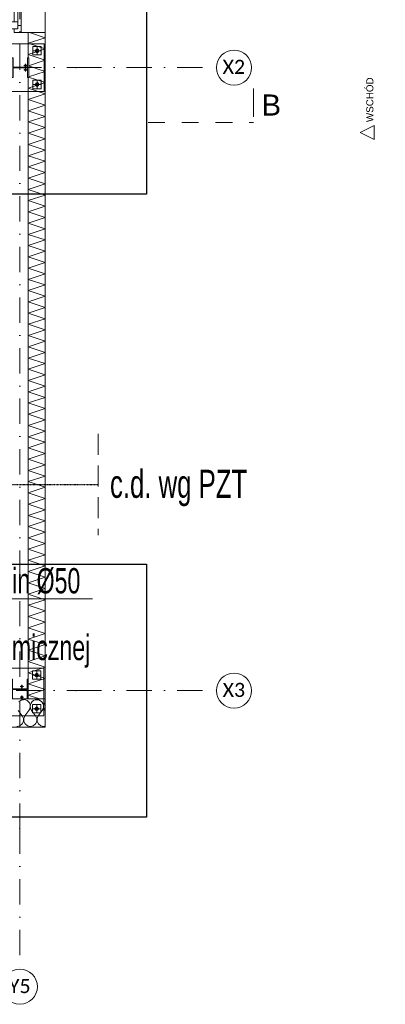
# Model space of a CAD drawing. Header units: centimetres. Extents: x -9388 to 91680, y -1419244 to 50347.
# Tile 54 of 183: x 18173 to 20778, y -712773 to -705765. Entities that reach past the tile are written whole.
import ezdxf
from ezdxf.enums import TextEntityAlignment as Align

# ---------------------------------------------------------------- set-up
doc = ezdxf.new("R2010")
doc.units = ezdxf.units.CM
for name, pattern in [('CENTER', [2, 1.25, -0.25, 0.25, -0.25]), ('DASHED', [0.75, 0.5, -0.25]), ('KOPISTO BUDYNEK C 09.10.12-PW_WODA$0$DASHDOT', [1, 0.5, -0.25, 0, -0.25]), ('Kropki i Kreski', [360, 180, -90, 0, -90]), ('Przerywana', [240, 120, -120]), ('Wipeout_Contour', [1000, 0, -1000])]:
    doc.linetypes.add(name, pattern=pattern)
doc.layers.add('! słupy stalowe_Nr_pióra__232', color=7, linetype='Continuous', lineweight=13, true_color=0x24a2ff)
doc.layers.add('Q_Działka wody zimnej', color=4, linetype='KOPISTO BUDYNEK C 09.10.12-PW_WODA$0$DASHDOT', lineweight=30, true_color=0x00ffff)
for name, color, linetype, lineweight in [('! słupy stalowe_Nr_pióra__7', 7, 'Continuous', 13), ('Elewacje_Nr_pióra__5', 7, 'Continuous', 13), ('Okna ArchiCADa_Nr_pióra__23', 7, 'Continuous', 15), ('Okna ArchiCADa_Nr_pióra__3', 7, 'Continuous', 13), ('Okna ArchiCADa_Nr_pióra__41', 7, 'Continuous', 15), ('Osie_Nr_pióra__1', 7, 'Continuous', 13), ('Osie_Nr_pióra__4', 7, 'Continuous', 13), ('Osie_Nr_pióra__7', 7, 'Continuous', 13), ('Przekroje_Nr_pióra__5', 7, 'Continuous', 13), ('Q_ks_opis', 3, 'Continuous', 13), ('Q_opis', 3, 'Continuous', 13), ('Q_podkład', 8, 'Continuous', 9), ('Ściany zewnętrzne_Nr_pióra__174', 7, 'Continuous', 5), ('Ściany zewnętrzne_Nr_pióra__41', 7, 'Continuous', 15)]:
    doc.layers.add(name, color=color, linetype=linetype, lineweight=lineweight)
for name, color, linetype in [('Elewacje', 7, 'Continuous'), ('Okna ArchiCADa', 7, 'Continuous'), ('Osie', 7, 'Continuous'), ('Przekroje', 7, 'Continuous'), ('Ściany zewnętrzne', 7, 'Continuous')]:
    doc.layers.add(name, color=color, linetype=linetype)
doc.layers.add('Q_uwagi', color=7, linetype='Continuous', lineweight=30, true_color=0xff0101, plot=False)
doc.styles.add('Arial Narrow_____', font='ARIALN.TTF', dxfattribs={"width": 0.8})
doc.styles.add('GENERATED_STYLE_3', font='calibri.ttf')

# ---------------------------------------------------------------- blocks, each defined once
blk = doc.blocks.new('Standardowy znacznik siatki')
at = {"layer": 'Osie_Nr_pióra__4', "linetype": 'Kropki i Kreski'}
for p, q in [((1000, 0), (17990.8, 0)), ((17990.8, 0), (18990.8, 0))]:
    blk.add_line(p, q, dxfattribs=at)
blk.add_point((17990.8, 0), dxfattribs=at)
blk.add_point((17990.8, 0), dxfattribs=at)
at = {"layer": 'Osie_Nr_pióra__7', "linetype": 'Continuous'}
blk.add_circle((19115.8, 0), 125, dxfattribs=at)
at = {"layer": 'Osie_Nr_pióra__1', "style": 'GENERATED_STYLE_3'}
for tag, p in [('AC_MarkerText_1_0', (-125, 4.9)), ('AC_MarkerText_1_1', (19115.8, 4.9))]:
    blk.add_attdef(tag, text='', height=100, rotation=360, dxfattribs=at).set_placement(p, align=Align.MIDDLE_CENTER)
blk = doc.blocks.new('Standardowy znacznik siatki_3')
at = {"layer": 'Osie_Nr_pióra__4', "linetype": 'Kropki i Kreski'}
for p, q in [((1000, 0), (17990.8, 0)), ((17990.8, 0), (18990.8, 0))]:
    blk.add_line(p, q, dxfattribs=at)
blk.add_point((17990.8, 0), dxfattribs=at)
blk.add_point((17990.8, 0), dxfattribs=at)
at = {"layer": 'Osie_Nr_pióra__7', "linetype": 'Continuous'}
blk.add_circle((19115.8, 0), 125, dxfattribs=at)
at = {"layer": 'Osie_Nr_pióra__1', "style": 'GENERATED_STYLE_3'}
for tag, p in [('AC_MarkerText_1_0', (-125, 5.7)), ('AC_MarkerText_1_1', (19115.8, 5.7))]:
    blk.add_attdef(tag, text='', height=100, rotation=360, dxfattribs=at).set_placement(p, align=Align.MIDDLE_CENTER)
blk = doc.blocks.new('Standardowy znacznik siatki_5')
at = {"layer": 'Osie_Nr_pióra__4', "linetype": 'Kropki i Kreski'}
for q in [(0, 0), (12138.2, 0)]:
    blk.add_line((1000, 0), q, dxfattribs=at)
blk.add_point((1000, 0), dxfattribs=at)
blk.add_point((1000, 0), dxfattribs=at)
at = {"layer": 'Osie_Nr_pióra__7', "linetype": 'Continuous'}
blk.add_circle((-125, 0), 125, dxfattribs=at)
at = {"layer": 'Osie_Nr_pióra__1', "style": 'GENERATED_STYLE_3'}
for tag, p in [('AC_MarkerText_1_0', (-125, 4.9)), ('AC_MarkerText_1_1', (13263.2, 4.9))]:
    blk.add_attdef(tag, text='', height=100, rotation=270, dxfattribs=at).set_placement(p, align=Align.MIDDLE_CENTER)
blk = doc.blocks.new('Płaszczyzna odcinająca_1', base_point=(29908.6, -705450.3))
at = {"layer": 'Przekroje_Nr_pióra__5', "linetype": 'Continuous'}
blk.add_line((48582.2, -709245.5), (48622.4, -709049.6), dxfattribs=at)
at = {"layer": 'Przekroje_Nr_pióra__5', "linetype": 'Przerywana'}
blk.add_line((47839.5, -709133.8), (48574.1, -709284.7), dxfattribs=at)
at = {"layer": 'Przekroje_Nr_pióra__5', "insert": (48777, -709276.8), "char_height": 150, "attachment_point": 9, "rotation": 348.3916, "style": 'GENERATED_STYLE_3'}
blk.add_mtext('\\A1;{\\fArial|b0|i0|c238|p38;B}', dxfattribs=at)
blk = doc.blocks.new('Elewacja_2', base_point=(50654.7, -703430))
at = {"layer": 'Elewacje_Nr_pióra__5', "insert": (49476.1, -709143.2), "char_height": 50, "attachment_point": 9, "rotation": 78.3916, "style": 'GENERATED_STYLE_3'}
blk.add_mtext('\\A1;{\\fArial|b0|i0|c238|p38;WSCHÓD}', dxfattribs=at)
at = {"color": 254, "linetype": 'Wipeout_Contour', "lineweight": 0, "ltscale": 2133711.408112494}
blk.add_wipeout([(49412, -709479.4), (49391.9, -709577.4), (49304, -709508.3)], dxfattribs=at).dxf.layer = 'Elewacje'
at = {"layer": 'Elewacje_Nr_pióra__5', "linetype": 'Continuous'}
for p, q in [((49304, -709508.3), (49412, -709479.4)), ((49412, -709479.4), (49391.9, -709577.4)), ((49391.9, -709577.4), (49304, -709508.3))]:
    blk.add_line(p, q, dxfattribs=at)
blk = doc.blocks.new('*X1766')
at = {"layer": 'Ściany zewnętrzne_Nr_pióra__174', "linetype": 'Continuous'}
for p, q in [((46223.1, -713113.3), (46258.7, -713081.7)), ((46277.9, -713086.6), (46277.4, -713085.5))]:
    blk.add_line(p, q, dxfattribs=at)
for centre, start, end in [((46133.9, -713026.9), 332.05215, 34.40024), ((46227.2, -713046.1), 78.3916, 198.2223), ((46227.2, -713046.1), 311.5217, 78.3916), ((46320.5, -713065.2), 130.15393, 205.26149), ((46254.7, -713148.9), 131.5217, 148.35879), ((46254.7, -713148.9), 265.74402, 270.78071)]:
    blk.add_arc(centre, 47.6, start, end, dxfattribs=at)
blk = doc.blocks.new('*X1767')
at = {"layer": 'Ściany zewnętrzne_Nr_pióra__174', "linetype": 'Continuous'}
for p, q in [((46143.5, -712980.2), (46140.6, -712980.1)), ((46155.9, -712984.6), (46143.5, -712980.2)), ((46166.6, -712992.2), (46155.9, -712984.6)), ((46173.1, -713000.4), (46166.6, -712992.2))]:
    blk.add_line(p, q, dxfattribs=at)
blk = doc.blocks.new('Okno 19_3')
at = {"layer": 'Okna ArchiCADa_Nr_pióra__23', "color": 8, "linetype": 'Continuous'}
for p, q in [((-500, 0), (-475, 0)), ((-475, 25), (-425, 25)), ((-475, -25), (-475, 25)), ((-475, 0), (-475, -25)), ((-425, 25), (-425, -25)), ((-425, 25), (425, 25)), ((-425, 0), (425, 0)), ((425, -25), (425, 25)), ((425, 25), (475, 25)), ((475, 25), (475, -25)), ((475, -25), (475, 0)), ((475, 0), (500, 0)), ((-450, -50), (-500, -50)), ((-475, -25), (-450, -25)), ((-425, -25), (-475, -25)), ((-450, -25), (-450, -50)), ((425, -25), (-425, -25)), ((475, -25), (425, -25)), ((450, -50), (450, -25)), ((450, -25), (475, -25)), ((500, -50), (450, -50))]:
    blk.add_line(p, q, dxfattribs=at)
at = {"layer": 'Okna ArchiCADa_Nr_pióra__3', "color": 8, "linetype": 'Continuous'}
for p, q in [((-470, 100), (470, 100)), ((-425, 25), (425, 25)), ((450, -50), (-450, -50)), ((-500, -220), (500, -220))]:
    blk.add_line(p, q, dxfattribs=at)
at = {"layer": 'Okna ArchiCADa_Nr_pióra__41', "color": 8, "linetype": 'Continuous'}
for p, q in [((-500, -50), (-500, 0)), ((500, -50), (500, 0))]:
    blk.add_line(p, q, dxfattribs=at)
blk = doc.blocks.new('PAB.01_RZUT PRZYZIEMIA')
at = {"layer": '! słupy stalowe_Nr_pióra__7', "linetype": 'Continuous'}
for points in [[(48310, -705986.3, 1), (48284, -705986.3, 1)], [(48310, -705986.3, 1), (48284, -705986.3, 1)], [(48221, -706091.3, 1), (48208, -706091.3, 1)], [(48221, -706091.3, 1), (48208, -706091.3, 1)], [(48221, -706121.3, 1), (48208, -706121.3, 1)], [(48221, -706121.3, 1), (48208, -706121.3, 1)], [(48310, -706226.3, 1), (48284, -706226.3, 1)], [(48310, -706226.3, 1), (48284, -706226.3, 1)], [(48307, -710429.8, 1), (48281, -710429.8, 1)], [(48307, -710429.8, 1), (48281, -710429.8, 1)], [(48195.5, -710512.3, 1), (48182.5, -710512.3, 1)], [(48195.5, -710512.3, 1), (48182.5, -710512.3, 1)], [(48195.5, -710587.3, 1), (48182.5, -710587.3, 1)], [(48195.5, -710587.3, 1), (48182.5, -710587.3, 1)], [(48307, -710669.8, 1), (48281, -710669.8, 1)], [(48307, -710669.8, 1), (48281, -710669.8, 1)]]:
    blk.add_hatch(color=8, dxfattribs=at).paths.add_polyline_path(points)
at = {"layer": '! słupy stalowe_Nr_pióra__232', "color": 8, "linetype": 'Continuous'}
for p, q in [((48347, -705936.3), (48007, -705936.3)), ((48327, -705956.3), (48267, -705956.3)), ((48267, -705956.3), (48267, -706016.3)), ((48285.9, -705981.7), (48285, -705986.3)), ((48285.9, -705981.9), (48285, -705986.5)), ((48285, -705986.3), (48285, -705991.3)), ((48285, -705986.5), (48285.9, -705991.1)), ((48288.5, -705977.8), (48285.9, -705981.7)), ((48288.5, -705978), (48285.9, -705981.9)), ((48285.9, -705991.1), (48288.5, -705995)), ((48292.4, -705975.2), (48288.5, -705977.8)), ((48292.4, -705975.4), (48288.5, -705978)), ((48288.5, -705995), (48292.4, -705997.6)), ((48297, -705974.3), (48292.4, -705975.2)), ((48297, -705974.5), (48292.4, -705975.4)), ((48292.4, -705997.6), (48297, -705998.5)), ((48301.6, -705975.2), (48297, -705974.3)), ((48301.6, -705975.4), (48297, -705974.5)), ((48297, -705998.5), (48301.6, -705997.6)), ((48305.5, -705977.8), (48301.6, -705975.2)), ((48305.5, -705978), (48301.6, -705975.4)), ((48301.6, -705997.6), (48305.5, -705995)), ((48308.1, -705981.7), (48305.5, -705977.8)), ((48308.1, -705981.9), (48305.5, -705978)), ((48305.5, -705995), (48308.1, -705991.1)), ((48309, -705986.3), (48308.1, -705981.7)), ((48309, -705986.5), (48308.1, -705981.9)), ((48308.1, -705991.1), (48309, -705986.5)), ((48309, -705991.3), (48309, -705986.3)), ((48327, -706016.3), (48327, -705956.3)), ((48347, -705936.3), (48347.1, -705936.3)), ((48347, -705936.3), (48347.1, -705936.3)), ((48347, -705936.3), (48347.1, -705936.3)), ((48347, -706276.3), (48347, -705936.3)), ((48267, -706016.3), (48327, -706016.3)), ((48174, -706136.7), (48174.1, -706136.7)), ((48174, -706165.5), (48174.1, -706165.5)), ((48327, -706196.3), (48267, -706196.3)), ((48267, -706196.3), (48267, -706256.3)), ((48327, -706256.3), (48327, -706196.3)), ((48007, -706276.3), (48347, -706276.3)), ((48267, -706256.3), (48327, -706256.3)), ((48285, -706221.3), (48285, -706226.3)), ((48285.9, -706221.5), (48285, -706226)), ((48285, -706226), (48285.9, -706230.6)), ((48285.9, -706230.6), (48285, -706226)), ((48285, -706226.3), (48285.9, -706230.9)), ((48288.5, -706217.6), (48285.9, -706221.5)), ((48285.9, -706230.6), (48288.5, -706234.5)), ((48285.9, -706230.9), (48288.5, -706234.8)), ((48292.4, -706215), (48288.5, -706217.6)), ((48288.5, -706234.5), (48292.4, -706237.1)), ((48288.5, -706234.8), (48292.4, -706237.4)), ((48297, -706214), (48292.4, -706215)), ((48292.4, -706237.1), (48297, -706238)), ((48292.4, -706237.4), (48297, -706238.3)), ((48301.6, -706215), (48297, -706214)), ((48297, -706226.3), (48297.1, -706226.3)), ((48297, -706226.3), (48297.1, -706226.3)), ((48297, -706238), (48301.6, -706237.1)), ((48297, -706238.3), (48301.6, -706237.4)), ((48305.5, -706217.6), (48301.6, -706215)), ((48301.6, -706237.1), (48305.5, -706234.5)), ((48301.6, -706237.4), (48305.5, -706234.8)), ((48308.1, -706221.5), (48305.5, -706217.6)), ((48305.5, -706234.5), (48308.1, -706230.6)), ((48305.5, -706234.8), (48308.1, -706230.9)), ((48309, -706226), (48308.1, -706221.5)), ((48308.1, -706230.6), (48309, -706226)), ((48308.1, -706230.9), (48309, -706226.3)), ((48309, -706226.3), (48309, -706221.3)), ((48347, -706276.3), (48347.1, -706276.3)), ((48347, -706276.3), (48347.1, -706276.3)), ((48294, -709796.9), (48294.1, -709796.9)), ((48174, -710026), (48174.1, -710026)), ((48174, -710346.6), (48174.1, -710346.6)), ((48174, -710346.6), (48174.1, -710346.6)), ((48344, -710379.8), (48004, -710379.8)), ((48324, -710399.8), (48264, -710399.8)), ((48264, -710399.8), (48264, -710459.8)), ((48294, -710403.8), (48294.1, -710403.8)), ((48324, -710459.8), (48324, -710399.8)), ((48344, -710379.8), (48344.1, -710379.8)), ((48344, -710379.8), (48344.1, -710379.8)), ((48344, -710719.8), (48344, -710379.8)), ((48264, -710459.8), (48324, -710459.8)), ((48282.9, -710425.2), (48282, -710429.8)), ((48282.9, -710425.4), (48282, -710430)), ((48282, -710429.8), (48282, -710434.8)), ((48282, -710430), (48282.9, -710434.6)), ((48285.5, -710421.3), (48282.9, -710425.2)), ((48285.5, -710421.5), (48282.9, -710425.4)), ((48282.9, -710434.6), (48285.5, -710438.5)), ((48289.4, -710418.7), (48285.5, -710421.3)), ((48289.4, -710418.9), (48285.5, -710421.5)), ((48285.5, -710438.5), (48289.4, -710441.1)), ((48294, -710417.8), (48289.4, -710418.7)), ((48294, -710418), (48289.4, -710418.9)), ((48289.4, -710441.1), (48294, -710442)), ((48298.6, -710418.7), (48294, -710417.8)), ((48298.6, -710418.9), (48294, -710418)), ((48294, -710429.8), (48294.1, -710429.8)), ((48294, -710442), (48298.6, -710441.1)), ((48302.5, -710421.3), (48298.6, -710418.7)), ((48302.5, -710421.5), (48298.6, -710418.9)), ((48298.6, -710441.1), (48302.5, -710438.5)), ((48305.1, -710425.2), (48302.5, -710421.3)), ((48305.1, -710425.4), (48302.5, -710421.5)), ((48302.5, -710438.5), (48305.1, -710434.6)), ((48306, -710429.8), (48305.1, -710425.2)), ((48306, -710430), (48305.1, -710425.4)), ((48305.1, -710434.6), (48306, -710430)), ((48306, -710434.8), (48306, -710429.8)), ((48324, -710639.8), (48264, -710639.8)), ((48264, -710639.8), (48264, -710699.8)), ((48282, -710664.8), (48282, -710669.8)), ((48282.9, -710665), (48282, -710669.5)), ((48282, -710669.5), (48282.9, -710674.1)), ((48282.9, -710674.1), (48282, -710669.5)), ((48282, -710669.8), (48282.9, -710674.4)), ((48285.5, -710661.1), (48282.9, -710665)), ((48282.9, -710674.1), (48285.5, -710678)), ((48285.5, -710678), (48282.9, -710674.1)), ((48282.9, -710674.4), (48285.5, -710678.3)), ((48289.4, -710658.5), (48285.5, -710661.1)), ((48285.5, -710678), (48289.4, -710680.6)), ((48285.5, -710678.3), (48289.4, -710680.9)), ((48294, -710657.5), (48289.4, -710658.5)), ((48289.4, -710680.6), (48294, -710681.5)), ((48289.4, -710680.9), (48294, -710681.8)), ((48298.6, -710658.5), (48294, -710657.5)), ((48294, -710681.5), (48298.6, -710680.6)), ((48294, -710681.8), (48298.6, -710680.9)), ((48302.5, -710661.1), (48298.6, -710658.5)), ((48298.6, -710680.6), (48302.5, -710678)), ((48298.6, -710680.9), (48302.5, -710678.3)), ((48305.1, -710665), (48302.5, -710661.1)), ((48302.5, -710678), (48305.1, -710674.1)), ((48302.5, -710678.3), (48305.1, -710674.4)), ((48306, -710669.5), (48305.1, -710665)), ((48305.1, -710674.1), (48306, -710669.5)), ((48305.1, -710674.4), (48306, -710669.8)), ((48306, -710669.8), (48306, -710664.8)), ((48324, -710699.8), (48324, -710639.8)), ((48004, -710719.8), (48344, -710719.8)), ((48174, -710719.8), (48174.1, -710719.8)), ((48264, -710699.8), (48324, -710699.8)), ((48344, -710719.8), (48344.1, -710719.8)), ((48344, -710719.8), (48344.1, -710719.8)), ((48344, -710719.8), (48344.1, -710719.8)), ((48344, -710719.8), (48344.1, -710719.8))]:
    blk.add_line(p, q, dxfattribs=at)
at = {"layer": '! słupy stalowe_Nr_pióra__232', "color": 8, "linetype": 'CENTER'}
for p, q in [((48271, -705986.3), (48323, -705986.3)), ((48297, -706012.3), (48297, -705960.3)), ((48201.5, -706091.3), (48227.5, -706091.3)), ((48201.5, -706121.3), (48227.5, -706121.3)), ((48214.5, -706104.3), (48214.5, -706078.3)), ((48214.5, -706134.3), (48214.5, -706108.3)), ((48297, -706252.3), (48297, -706200.3)), ((48271, -706226.3), (48323, -706226.3)), ((48294, -710455.8), (48294, -710403.8)), ((48268, -710429.8), (48320, -710429.8)), ((48176, -710512.3), (48202, -710512.3)), ((48189, -710525.3), (48189, -710499.3)), ((48176, -710587.3), (48202, -710587.3)), ((48189, -710600.3), (48189, -710574.3)), ((48268, -710669.8), (48320, -710669.8)), ((48294, -710695.8), (48294, -710643.8))]:
    blk.add_line(p, q, dxfattribs=at)
at = {"layer": '! słupy stalowe_Nr_pióra__232', "color": 8, "linetype": 'Continuous', "flags": 128}
for points in [[(48237, -706036), (48237, -706176), (48228.5, -706176), (48228.5, -706108.8), (48125.5, -706108.8), (48125.5, -706176), (48117, -706176), (48117, -706036), (48125.5, -706036), (48125.5, -706103.3), (48228.5, -706103.3), (48228.5, -706036)], [(48234, -710460.3), (48234, -710600.3), (48225.5, -710600.3), (48225.5, -710533), (48122.5, -710533), (48122.5, -710600.3), (48114, -710600.3), (48114, -710460.3), (48122.5, -710460.3), (48122.5, -710527.5), (48225.5, -710527.5), (48225.5, -710460.3)]]:
    blk.add_lwpolyline(points, close=True, dxfattribs=at)
at = {"layer": '! słupy stalowe_Nr_pióra__232', "color": 8, "linetype": 'Continuous'}
for centre, radius in [((48297, -705986.3), 13), ((48214.5, -706091.3), 6.5), ((48214.5, -706121.3), 6.5), ((48297, -706226.3), 13), ((48294, -710429.8), 13), ((48189, -710512.3), 6.5), ((48189, -710587.3), 6.5), ((48294, -710669.8), 13)]:
    blk.add_circle(centre, radius, dxfattribs=at)
at = {"layer": 'Ściany zewnętrzne_Nr_pióra__174', "color": 8, "linetype": 'Continuous'}
for p, q in [((48242.8, -705856.3), (48354, -705893.3)), ((48354, -705893.3), (48234, -705933.3)), ((48234, -705933.3), (48354, -705973.3)), ((48354, -705973.3), (48234, -706013.3)), ((48234, -706013.3), (48354, -706053.3)), ((48354, -706053.3), (48236.6, -706092.5)), ((48236.6, -706094.2), (48354, -706133.3)), ((48354, -706133.3), (48236.6, -706172.5)), ((48236.6, -706174.2), (48354, -706213.3)), ((48354, -706213.3), (48234, -706253.3)), ((48234, -706253.3), (48354, -706293.3)), ((48354, -706293.3), (48234, -706333.3)), ((48234, -706333.3), (48354, -706373.3)), ((48354, -706373.3), (48234, -706413.3)), ((48234, -706413.3), (48354, -706453.3)), ((48354, -706453.3), (48234, -706493.3)), ((48234, -706493.3), (48354, -706533.3)), ((48354, -706533.3), (48234, -706573.3)), ((48234, -706573.3), (48354, -706613.3)), ((48354, -706613.3), (48234, -706653.3)), ((48234, -706653.3), (48354, -706693.3)), ((48354, -706693.3), (48234, -706733.3)), ((48234, -706733.3), (48354, -706773.3)), ((48354, -706773.3), (48234, -706813.3)), ((48234, -706813.3), (48354, -706853.3)), ((48354, -706853.3), (48234, -706893.3)), ((48234, -706893.3), (48354, -706933.3)), ((48354, -706933.3), (48234, -706973.3)), ((48234, -706973.3), (48354, -707013.3)), ((48354, -707013.3), (48234, -707053.3)), ((48234, -707053.3), (48354, -707093.3)), ((48354, -707093.3), (48234, -707133.3)), ((48234, -707133.3), (48354, -707173.3)), ((48354, -707173.3), (48234, -707213.3)), ((48234, -707213.3), (48354, -707253.3)), ((48354, -707253.3), (48234, -707293.3)), ((48234, -707293.3), (48354, -707333.3)), ((48354, -707333.3), (48234, -707373.3)), ((48234, -707373.3), (48354, -707413.3)), ((48354, -707413.3), (48234, -707453.3)), ((48234, -707453.3), (48354, -707493.3)), ((48354, -707493.3), (48234, -707533.3)), ((48234, -707533.3), (48354, -707573.3)), ((48354, -707573.3), (48234, -707613.3)), ((48234, -707613.3), (48354, -707653.3)), ((48354, -707653.3), (48234, -707693.3)), ((48234, -707693.3), (48354, -707733.3)), ((48354, -707733.3), (48234, -707773.3)), ((48234, -707773.3), (48354, -707813.3)), ((48354, -707813.3), (48234, -707853.3)), ((48234, -707853.3), (48354, -707893.3)), ((48354, -707893.3), (48234, -707933.3)), ((48234, -707933.3), (48354, -707973.3)), ((48354, -707973.3), (48234, -708013.3)), ((48234, -708013.3), (48354, -708053.3)), ((48354, -708053.3), (48234, -708093.3)), ((48234, -708093.3), (48354, -708133.3)), ((48354, -708133.3), (48234, -708173.3)), ((48234, -708173.3), (48354, -708213.3)), ((48354, -708213.3), (48234, -708253.3)), ((48234, -708253.3), (48354, -708293.3)), ((48354, -708293.3), (48234, -708333.3)), ((48234, -708333.3), (48354, -708373.3)), ((48354, -708373.3), (48234, -708413.3)), ((48234, -708413.3), (48354, -708453.3)), ((48354, -708453.3), (48234, -708493.3)), ((48234, -708493.3), (48354, -708533.3)), ((48354, -708533.3), (48234, -708573.3)), ((48234, -708573.3), (48354, -708613.3)), ((48354, -708613.3), (48234, -708653.3)), ((48234, -708653.3), (48354, -708693.3)), ((48354, -708693.3), (48234, -708733.3)), ((48234, -708733.3), (48354, -708773.3)), ((48354, -708773.3), (48234, -708813.3)), ((48234, -708813.3), (48354, -708853.3)), ((48354, -708853.3), (48234, -708893.3)), ((48234, -708893.3), (48354, -708933.3)), ((48354, -708933.3), (48234, -708973.3)), ((48234, -708973.3), (48354, -709013.3)), ((48354, -709013.3), (48234, -709053.3)), ((48234, -709053.3), (48354, -709093.3)), ((48354, -709093.3), (48234, -709133.3)), ((48234, -709133.3), (48354, -709173.3)), ((48354, -709173.3), (48234, -709213.3)), ((48234, -709213.3), (48354, -709253.3)), ((48354, -709253.3), (48234, -709293.3)), ((48234, -709293.3), (48354, -709333.3)), ((48354, -709333.3), (48234, -709373.3)), ((48234, -709373.3), (48354, -709413.3)), ((48354, -709413.3), (48234, -709453.3)), ((48234, -709453.3), (48354, -709493.3)), ((48354, -709493.3), (48234, -709533.3)), ((48234, -709533.3), (48354, -709573.3)), ((48354, -709573.3), (48234, -709613.3)), ((48234, -709613.3), (48354, -709653.3)), ((48354, -709653.3), (48234, -709693.3)), ((48234, -709693.3), (48354, -709733.3)), ((48354, -709733.3), (48234, -709773.3)), ((48234, -709773.3), (48354, -709813.3)), ((48354, -709813.3), (48234, -709853.3)), ((48234, -709853.3), (48354, -709893.3)), ((48354, -709893.3), (48234, -709933.3)), ((48234, -709933.3), (48354, -709973.3)), ((48354, -709973.3), (48234, -710013.3)), ((48234, -710013.3), (48354, -710053.3)), ((48354, -710053.3), (48234, -710093.3)), ((48234, -710093.3), (48354, -710133.3)), ((48354, -710133.3), (48234, -710173.3)), ((48234, -710173.3), (48354, -710213.3)), ((48354, -710213.3), (48234, -710253.3)), ((48234, -710253.3), (48354, -710293.3)), ((48354, -710293.3), (48234, -710333.3)), ((48234, -710333.3), (48354, -710373.3)), ((48354, -710373.3), (48234, -710413.3)), ((48234, -710413.3), (48354, -710453.3)), ((48354, -710453.3), (48234, -710493.3)), ((48234, -710493.3), (48354, -710533.3)), ((48354, -710533.3), (48234, -710573.3)), ((48175.9, -710612.2), (48165.8, -710620.5)), ((48187.9, -710606.9), (48175.9, -710612.2)), ((48198.1, -710605.4), (48187.9, -710606.9)), ((48234, -710573.3), (48314.8, -710600.3)), ((48191.4, -710719.3), (48162.9, -710681.2)), ((48210.5, -710719.3), (48239, -710681.2)), ((48239, -710681.2), (48245.4, -710669.7)), ((48245.4, -710669.7), (48246.3, -710665.7)), ((48256.5, -710678.4), (48258.1, -710681.2)), ((48286.7, -710719.3), (48258.1, -710681.2)), ((48190.2, -710778), (48199.6, -710759.3)), ((48200, -710738.4), (48191.4, -710719.3)), ((48199.6, -710759.3), (48200, -710738.4)), ((48210.5, -710719.3), (48201.9, -710738.4)), ((48201.9, -710738.4), (48202.3, -710759.3)), ((48202.3, -710759.3), (48211.7, -710778)), ((48285.4, -710778), (48294.8, -710759.3)), ((48295.2, -710738.4), (48286.7, -710719.3)), ((48294.8, -710759.3), (48295.2, -710738.4)), ((48299.8, -710732.5), (48297.1, -710738.4)), ((48297.1, -710738.4), (48297.6, -710759.3)), ((48297.6, -710759.3), (48306.9, -710778)), ((48153.3, -710795.5), (48173.7, -710790.9)), ((48173.7, -710790.9), (48190.2, -710778)), ((48211.7, -710778), (48228.2, -710790.9)), ((48228.2, -710790.9), (48248.6, -710795.5)), ((48248.6, -710795.5), (48269, -710790.9)), ((48269, -710790.9), (48285.4, -710778)), ((48306.9, -710778), (48323.4, -710790.9)), ((48323.4, -710790.9), (48343.8, -710795.5)), ((48343.8, -710795.5), (48349.2, -710794.3))]:
    blk.add_line(p, q, dxfattribs=at)
at = {"layer": 'Ściany zewnętrzne_Nr_pióra__41', "color": 8, "linetype": 'Continuous'}
for p, q in [((48184, -705856.3), (48134, -705856.3)), ((48234, -705856.3), (48184, -705856.3)), ((48234, -706035.9), (48234, -705856.3)), ((48354, -705856.3), (48234, -705856.3)), ((48234, -706789.3), (48234, -706175.9)), ((48234, -706849.3), (48234, -706789.3)), ((48234, -708687.6), (48234, -706849.3)), ((48234, -708747.6), (48234, -708687.6)), ((48234, -710480.3), (48234, -708747.6)), ((48234, -710600.3), (48234, -710480.3)), ((48114, -710600.3), (48194, -710600.3)), ((48234, -710600.3), (48194, -710600.3)), ((48234, -710600.3), (48354, -710600.3))]:
    blk.add_line(p, q, dxfattribs=at)
at = {"layer": 'Ściany zewnętrzne_Nr_pióra__41', "color": 8, "linetype": 'Continuous', "flags": 128}
for points in [[(48354, -710600.3), (48354, -705856.3)], [(48354, -710800.3), (48354, -710600.3)], [(47472, -710800.3), (48354, -710800.3)]]:
    blk.add_lwpolyline(points, dxfattribs=at)
at = {"layer": 'Elewacje', "color": 8, "rotation": 11.60840108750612}
blk.add_blockref('Elewacja_2', (50698.2, -700342.4), dxfattribs=at)
at = {"layer": 'Okna ArchiCADa', "color": 8, "linetype": 'Continuous', "zscale": 1000, "rotation": 89.99999713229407}
blk.add_blockref('Okno 19_3', (48134, -705356.3), dxfattribs=at)
at = {"layer": 'Osie', "color": 8, "linetype": 'Continuous'}
ref = blk.add_blockref('Standardowy znacznik siatki_5', (48174, -712523.4), dxfattribs=dict(at, zscale=1000, rotation=89.99999713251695))
ref.add_attrib('AC_MarkerText_1', 'Y5', dxfattribs={"layer": 'Osie_Nr_pióra__1', "color": 7, "height": 100, "rotation": 360, "style": 'GENERATED_STYLE_3'}).set_placement((48173, -712643.6), align=Align.MIDDLE_CENTER)
ref = blk.add_blockref('Standardowy znacznik siatki_3', (30584.3, -706106.3), dxfattribs=dict(at, zscale=1000, rotation=359.999997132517))
ref.add_attrib('AC_MarkerText_1_1', 'X2', dxfattribs={"layer": 'Osie_Nr_pióra__1', "color": 7, "height": 100, "rotation": 360, "style": 'GENERATED_STYLE_3'}).set_placement((49699, -706100.7), align=Align.MIDDLE_CENTER)
ref = blk.add_blockref('Standardowy znacznik siatki', (30584.3, -710540.3), dxfattribs=dict(at, zscale=1000, rotation=359.999997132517))
ref.add_attrib('AC_MarkerText_1_1', 'X3', dxfattribs={"layer": 'Osie_Nr_pióra__1', "color": 7, "height": 100, "rotation": 360, "style": 'GENERATED_STYLE_3'}).set_placement((49699.1, -710535.5), align=Align.MIDDLE_CENTER)
at = {"layer": 'Przekroje', "color": 8, "rotation": 11.60840108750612}
blk.add_blockref('Płaszczyzna odcinająca_1', (30782.9, -706496), dxfattribs=at)
at = {"layer": 'Ściany zewnętrzne', "color": 8, "rotation": 11.60840108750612}
for name in ['*X1767', '*X1766']:
    blk.add_blockref(name, (-140465.7, -21493.3), dxfattribs=at)

msp = doc.modelspace()

# ---------------------------------------------------------------- block references
at = {"layer": 'Q_podkład'}
msp.add_blockref('PAB.01_RZUT PRZYZIEMIA', (-30000, 0), dxfattribs=at)

# ---------------------------------------------------------------- next in the draw order: linework, layer by layer
at = {"layer": 'Q_Działka wody zimnej', "color": 5, "ltscale": 3, "true_color": 0x0000ff}
msp.add_line((17987.5, -709073.3), (18732, -709073.3), dxfattribs=at)
at = {"layer": 'Q_ks_opis', "linetype": 'DASHED', "ltscale": 300}
msp.add_line((18732, -708713.6), (18732, -709433.3), dxfattribs=at)
at = {"layer": 'Q_opis', "lineweight": 9}
msp.add_line((15909, -709886.3), (18691.2, -709886.3), dxfattribs=at)
at = {"layer": 'Q_uwagi'}
for points in [[(17277, -705206), (19077, -705206), (19077, -707006), (17277, -707006)], [(17277, -709640.3), (19077, -709640.3), (19077, -711440.3), (17277, -711440.3)]]:
    msp.add_lwpolyline(points, close=True, dxfattribs=at)

# ---------------------------------------------------------------- next in the draw order: texts
at = {"layer": 'Q_ks_opis', "style": 'Arial Narrow_____', "width": 0.8}
msp.add_text('c.d. wg PZT', height=200, dxfattribs=at).set_placement((19305.3, -709068.5), align=Align.MIDDLE_CENTER)
at = {"layer": 'Q_opis', "lineweight": 9, "style": 'Arial Narrow_____', "width": 0.8}
for s, p in [('Odprowadzenie skroplin Ø50', (16478.1, -709902.6)), ('z komory mroźniczej', (16475.9, -710138.5)), ('Instalacja w izolacji termicznej', (16475.9, -710377.6))]:
    msp.add_text(s, height=180, dxfattribs=at).set_placement(p, align=Align.BOTTOM_LEFT)

doc.saveas('drawing.dxf')
